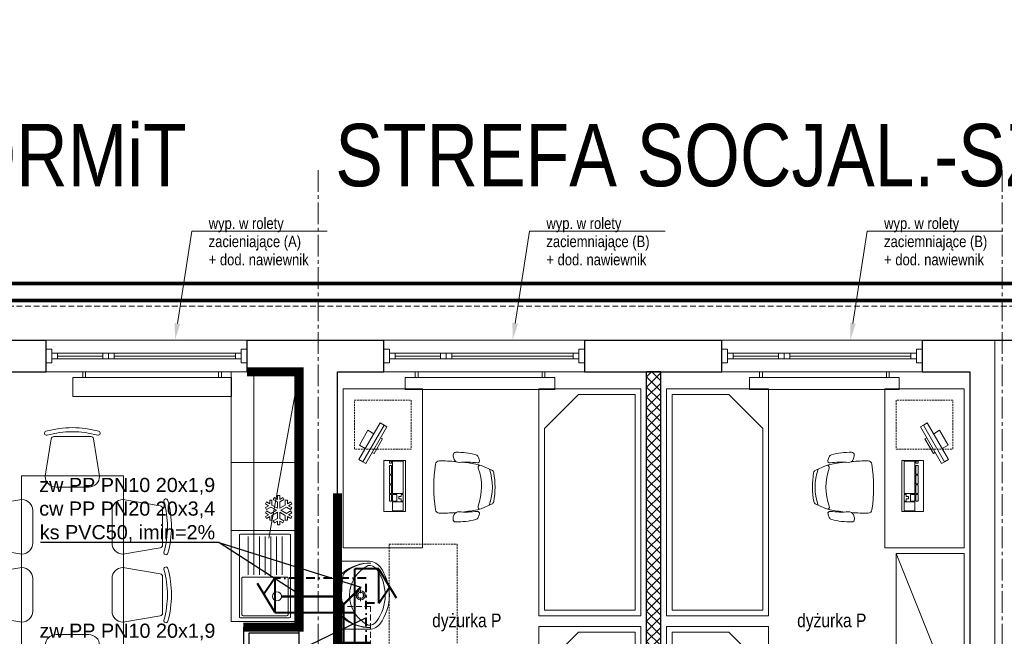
# Model space of a CAD drawing. Header units: millimetres. Extents: x -291747 to 77132, y 46721 to 203932.
# Tile 61 of 110: x 68388 to 69257, y 91720 to 92264. Entities that reach past the tile are written whole.
import ezdxf
from ezdxf import colors
from ezdxf.entities.mleader import LeaderData, LeaderLine
from ezdxf.lldxf.tags import DXFTag
from ezdxf.math import Vec2, Vec3

# ---------------------------------------------------------------- set-up
doc = ezdxf.new("R2010")
doc.units = ezdxf.units.MM
doc.header["$MEASUREMENT"] = 0
for name, pattern in [('DASHDOT', [1, 0.5, -0.25, 0, -0.25]), ('xreff_LSN_szatnie_PW_rzuty_14$0$CENTER2', [28.575, 19.05, -3.175, 3.175, -3.175]), ('xreff_LSN_szatnie_PW_rzuty_14$0$DASHED', [19.05, 12.7, -6.35]), ('xreff_LSN_szatnie_PW_rzuty_14$0$HIDDEN2', [4.7625, 3.175, -1.5875])]:
    doc.linetypes.add(name, pattern=pattern)
doc.layers.get('0').update_dxf_attribs({"lineweight": 9})
doc.layers.get('Defpoints').update_dxf_attribs({"lineweight": 9})
for name, color, linetype, lineweight in [('FL-xref', 250, 'Continuous', 9), ('FL_Ciepła_woda-do odbiorników', 1, 'DASHDOT', 40), ('FL_ks_nad posadzka', 12, 'Continuous', 50), ('FL_opisy_woda', 7, 'Continuous', 25), ('FL_Zimna_woda-do odbiorników', 5, 'SOLID', 40), ('xreff_LSN_szatnie_PW_rzuty_14$0$A hatch ściany', 252, 'Continuous', 9), ('xreff_LSN_szatnie_PW_rzuty_14$0$A okna istniejace', 8, 'Continuous', 9), ('xreff_LSN_szatnie_PW_rzuty_14$0$A okna wyposazenie', 8, 'Continuous', 9), ('xreff_LSN_szatnie_PW_rzuty_14$0$A opis technologia', 8, 'Continuous', 13), ('xreff_LSN_szatnie_PW_rzuty_14$0$A widok wyżej', 252, 'xreff_LSN_szatnie_PW_rzuty_14$0$DASHED', 9), ('xreff_LSN_szatnie_PW_rzuty_14$0$A wyposazenie meblowe', 8, 'Continuous', 9), ('xreff_LSN_szatnie_PW_rzuty_14$0$A wyposazenie sanitarne', 8, 'Continuous', 9), ('xreff_LSN_szatnie_PW_rzuty_14$0$A zakres', 252, 'Continuous', 9), ('xreff_LSN_szatnie_PW_rzuty_14$0$A-Wall', 252, 'Continuous', 9), ('xreff_LSN_szatnie_PW_rzuty_14$0$IS grzejniki', 8, 'Continuous', 9), ('xreff_LSN_szatnie_PW_rzuty_14$0$S-Grid-Iden', 8, 'xreff_LSN_szatnie_PW_rzuty_14$0$CENTER2', 9)]:
    doc.layers.add(name, color=color, linetype=linetype, lineweight=lineweight)
doc.layers.add('xreff_LSN_szatnie_PW_rzuty_14$0$A fartuchy', color=252, linetype='xreff_LSN_szatnie_PW_rzuty_14$0$HIDDEN2', lineweight=9, transparency=0.3)
doc.styles.get("Standard").update_dxf_attribs({"font": 'arial.ttf'})
doc.styles.add('xreff_LSN_szatnie_PW_rzuty_14$0$STYL ASA', font='ARIALN.TTF')
tags = doc.linetypes.add('SOLID', pattern=[10, 10, 0]).pattern_tags.tags
tags[6:7] = [DXFTag(74, 4), DXFTag(75, 0), DXFTag(340, '0'), DXFTag(46, 0.0), DXFTag(50, 0.0), DXFTag(44, 0.0), DXFTag(45, 0.0)]
tags[4:5] = [DXFTag(74, 4), DXFTag(75, 0), DXFTag(340, '0'), DXFTag(46, 0.0), DXFTag(50, 0.0), DXFTag(44, 0.0), DXFTag(45, 0.0)]
doc.dimstyles.get("Standard").update_dxf_attribs({"dimtxt": 0.18, "dimasz": 0.18, "dimexe": 0.18, "dimexo": 0.0625, "dimgap": 0.09, "dimtad": 0, "dimtih": 1, "dimtoh": 1, "dimdec": 4, "dimzin": 0, "dimdsep": 46, "dimtxsty": 'Standard', "dimcen": 0.09, "dimadec": 0, "dimazin": 0, "dimtfac": 1, "dimtdec": 4, "dimtofl": 0, "dimtmove": 0, "dimatfit": 3, "dimfxl": 1, "dimtolj": 1, "dimtzin": 0, "dimarcsym": 0})

# ---------------------------------------------------------------- blocks, each defined once
blk = doc.blocks.new('xreff_LSN_szatnie_PW_rzuty_14$0$lodowka')
at = {"color": 0, "linetype": 'ByBlock', "lineweight": -2, "ltscale": 0.2}
for points in [[(-60, -30), (0, -30), (0, 30), (-60, 30)], [(-18.99, -10.29), (-23.83, -7.49), (-23.83, -3.18), (-25.81, -3.18), (-25.81, -6.35), (-28.72, -4.67), (-29.71, -6.38), (-26.8, -8.06), (-29.54, -9.64), (-28.55, -11.36), (-24.82, -9.2), (-19.98, -12), (-24.82, -14.8), (-28.55, -12.64), (-29.54, -14.36), (-26.8, -15.94), (-29.71, -17.62), (-28.72, -19.33), (-25.81, -17.65), (-25.81, -20.82), (-23.83, -20.82), (-23.83, -16.51), (-18.99, -13.71), (-18.99, -19.31), (-22.72, -21.46), (-21.73, -23.17), (-18.99, -21.59), (-18.99, -24.95), (-17.01, -24.95), (-17.01, -21.59), (-14.27, -23.17), (-13.28, -21.46), (-17.01, -19.31), (-17.01, -13.71), (-12.17, -16.51), (-12.17, -20.82), (-10.19, -20.82), (-10.19, -17.65), (-7.28, -19.33), (-6.29, -17.62), (-9.2, -15.94), (-6.46, -14.36), (-7.45, -12.64), (-11.18, -14.8), (-16.02, -12), (-11.18, -9.2), (-7.45, -11.36), (-6.46, -9.64), (-9.2, -8.06), (-6.29, -6.38), (-7.28, -4.67), (-10.19, -6.35), (-10.19, -3.18), (-12.17, -3.18), (-12.17, -7.49), (-17.01, -10.29), (-17.01, -4.69), (-13.28, -2.54), (-14.27, -0.83), (-17.01, -2.41), (-17.01, 0.95), (-18.99, 0.95), (-18.99, -2.41), (-21.73, -0.83), (-22.72, -2.54), (-18.99, -4.69)]]:
    blk.add_lwpolyline(points, close=True, dxfattribs=at)
blk = doc.blocks.new('xreff_LSN_szatnie_PW_rzuty_14$0$zlew jednokomorowy z ociekaczem')
at = {"color": 0, "linetype": 'ByBlock', "lineweight": -2, "ltscale": 0.15}
for p, q in [((-35, -15), (-1, -15)), ((-35, -20), (-1, -20)), ((-35, -25), (-1, -25)), ((-35, -30), (-1, -30)), ((-35, -35), (-1, -35)), ((-35, -40), (-1, -40)), ((-35, -45), (-1, -45))]:
    blk.add_line(p, q, dxfattribs=at)
for points in [[(-35.7, -52.5), (35.7, -52.5, 0.414214), (37, -51.2), (37, -8.8, 0.414214), (35.7, -7.5), (-35.7, -7.5, 0.414214), (-37, -8.8), (-37, -51.2, 0.414214)], [(2.2, -9.5), (33.8, -9.5, -0.414214), (35, -10.7), (35, -49.3, -0.414214), (33.8, -50.5), (2.2, -50.5, -0.414214), (1, -49.3), (1, -10.7, -0.414214)]]:
    blk.add_lwpolyline(points, format="xyb", close=True, dxfattribs=at)
blk.add_circle((18, -19.5), 4, dxfattribs=at)
at = {"layer": 'Defpoints', "linetype": 'xreff_LSN_szatnie_PW_rzuty_14$0$HIDDEN2', "ltscale": 0.5}
blk.add_lwpolyline([(40, 0), (-40, 0), (-40, -60), (40, -60)], close=True, dxfattribs=at)
blk = doc.blocks.new('xreff_LSN_szatnie_PW_rzuty_14$0$szafa')
at = {"color": 0, "linetype": 'ByBlock', "lineweight": -2, "ltscale": 0.5}
blk.add_lwpolyline([(-0.5, -0.5), (0.5, -0.5), (0.5, 0.5), (-0.5, 0.5)], close=True, dxfattribs=at)
blk.add_lwpolyline([(-0.5, 0.5), (0.5, -0.5)], dxfattribs=at)
blk = doc.blocks.new('xreff_LSN_szatnie_PW_rzuty_14$0$bed 100')
for points in [[(-200, -45.5), (0, -45.5), (0, 44.5), (-200, 44.5)], [(-195, -40.5), (-35, -40.5), (-5, -10.5), (-5, 39.5), (-195, 39.5)]]:
    blk.add_lwpolyline(points, close=True)
blk = doc.blocks.new('xreff_LSN_szatnie_PW_rzuty_14$0$A$C08D5074C')
at = {"color": 0, "linetype": 'ByBlock', "lineweight": -2}
for p, q in [((9.6, 24), (42.61, 18.58)), ((0, -14.4), (0, 14.4)), ((44.62, 16.21), (44.62, -16.21)), ((42.61, -18.58), (9.6, -24))]:
    blk.add_line(p, q, dxfattribs=at)
for centre, radius, start, end in [((9.6, 14.4), 9.6, 90, 180), ((42.22, 16.21), 2.4, 0, 80.67171), ((47.55, 22.79), 1.8, 15.49005, 194.28424), ((-34.41, 0), 83.27, 344.43245, 15.56755), ((-34.47, 0), 86.93, 344.47159, 15.52841), ((9.6, -14.4), 9.6, 180, 270), ((42.22, -16.21), 2.4, 279.32829, 0), ((47.55, -22.79), 1.8, 165.71576, 344.50995)]:
    blk.add_arc(centre, radius, start, end, dxfattribs=at)
blk = doc.blocks.new('xreff_LSN_szatnie_PW_rzuty_14$0$A$C5AF85C83')
for points in [[(-9, -18.7), (-5, -18.7), (-5, 18.7), (-9, 18.7)], [(-5, -18.7), (-2, -18.7), (-2, 18.7), (-5, 18.7)]]:
    blk.add_lwpolyline(points, close=True)
for points in [[(-9, 7.5), (-15, 7.5), (-15, -7.5), (-9, -7.5)], [(-2, -7.5), (0, -7.5), (0, 7.5), (-2, 7.5)]]:
    blk.add_lwpolyline(points)
blk = doc.blocks.new('xreff_LSN_szatnie_PW_rzuty_14$0$kbd')
for points in [[(-22.5, 19), (22.5, 19), (22.5, 0), (-22.5, 0)], [(-21.9, 14.25), (-19.9, 14.25), (-19.9, 12.35), (-21.9, 12.35)], [(-21.9, 2), (6.7, 2), (6.7, 11.5), (-21.9, 11.5)], [(-18.1, 14.25), (-10.4, 14.25), (-10.4, 12.35), (-18.1, 12.35)], [(-9.55, 14.25), (-1.85, 14.25), (-1.85, 12.35), (-9.55, 12.35)], [(-1, 14.25), (6.7, 14.25), (6.7, 12.35), (-1, 12.35)], [(7.55, 12.35), (13.35, 12.35), (13.35, 14.25), (7.55, 14.25)], [(7.55, 7.7), (13.35, 7.7), (13.35, 11.5), (7.55, 11.5)], [(14.2, 2), (21.9, 2), (21.9, 11.5), (14.2, 11.5)], [(13.35, 3.9), (11.45, 3.9), (11.45, 5.8), (9.45, 5.8), (9.45, 3.9), (7.55, 3.9), (7.55, 2), (13.35, 2)]]:
    blk.add_lwpolyline(points, close=True)
blk = doc.blocks.new('xreff_LSN_szatnie_PW_rzuty_14$0$komputer')
at = {"rotation": 299.9999999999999}
blk.add_blockref('xreff_LSN_szatnie_PW_rzuty_14$0$A$C5AF85C83', (-19.5, 39), dxfattribs=at)
blk.add_blockref('xreff_LSN_szatnie_PW_rzuty_14$0$kbd', (15.5, 15))
blk = doc.blocks.new('xreff_LSN_szatnie_PW_rzuty_14$0$fotel biurowy')
for points in [[(-19.2, 41.72), (-14.99, 51.04, -0.247002), (-12.71, 52.82, -0.090114), (12.71, 52.82, -0.247002), (14.99, 51.04), (19.2, 41.72, -0.665339), (16.75, 39.08, 0.178272), (-16.75, 39.08, -0.665339)], [(-21.41, 38.3), (-21.41, 38.3, 0.535931), (-23.68, 40.26), (-23.68, 40.26, 0.040682), (-26.77, 39.12), (-26.77, 39.12, 0.221435), (-28.51, 37.05), (-28.51, 37.05, 0.071017), (-30.71, 19.27, 0.414285), (-28.31, 16.97), (-28.31, 16.97, 0.104379), (-24.31, 17.89), (-24.31, 17.89, 0.31356), (-21.78, 22.23), (-21.78, 22.23, -0.051314)], [(28.31, 16.97), (28.31, 16.97, 0.414285), (30.71, 19.27), (30.71, 19.27, 0.071017), (28.51, 37.05), (28.51, 37.05, 0.221435), (26.77, 39.12), (26.77, 39.12, 0.040682), (23.68, 40.26), (23.68, 40.26, 0.535931), (21.41, 38.3), (21.41, 38.3, -0.051314), (21.78, 22.23, 0.31356), (24.31, 17.89), (24.31, 17.89, 0.104379)]]:
    blk.add_lwpolyline(points, format="xyb", close=True)
for points in [[(-15.94, 48.95, -0.169311), (15.94, 48.95)], [(-21.98, 25.59, -0.020348), (-19.98, 38.43), (-19.98, 38.43, -0.122988), (-19.2, 40.1)], [(19.2, 40.1, -0.122988), (19.98, 38.43), (19.98, 38.43, -0.020348), (21.98, 25.59)], [(22.56, 19.36, -0.022893), (22.98, 4.74), (22.98, 4.74, -0.368026), (20.06, 1.44), (20.06, 1.44, -0.07155), (-20.06, 1.44), (-20.06, 1.44, -0.368026), (-22.98, 4.74), (-22.98, 4.74, -0.022893), (-22.56, 19.36, -0.022893)]]:
    blk.add_lwpolyline(points, format="xyb")
blk = doc.blocks.new('xreff_LSN_szatnie_PW_rzuty_14$0$umywalka 60x45')
at = {"color": 0, "lineweight": -2, "ltscale": 0.15}
for p, q in [((-30, 0), (30, 0)), ((-30, 0), (-30, -26.7)), ((9.45, 0), (-9.45, 0)), ((30, 0), (30, -26.7)), ((-0.01, -15.32), (-0.01, -18.52)), ((-1.86, -20.37), (-5.07, -20.37)), ((-0.01, -22.22), (-0.01, -25.42)), ((5.04, -20.37), (1.84, -20.37))]:
    blk.add_line(p, q, dxfattribs=at)
at = {"ltscale": 0.15}
blk.add_lwpolyline([(-26.31, -26.95, 0.236063), (-23.21, -34.38, 0.329715), (23.21, -34.38, 0.236063), (26.31, -26.95, 0.623035)], format="xyb", close=True, dxfattribs=at)
blk.add_lwpolyline([(-30, -26.7, 0.239105), (-25.52, -37.28, 0.331406), (25.52, -37.28, 0.239105), (30, -26.7)], format="xyb", dxfattribs=at)
at = {"color": 0, "lineweight": -2, "ltscale": 0.15}
for radius in [3.89, 2.78]:
    blk.add_circle((-0.01, -20.37), radius, dxfattribs=at)
for centre, radius, start, end in [((9.28, -28.68), 37.74, 140.66478, 180.90725), ((5.44, -28.88), 33.9, 138.52449, 180.67671), ((-16.21, -9.73), 5, 97.83045, 138.52449), ((-16.04, -7.93), 5, 102.69402, 140.66478), ((-0.64, -76.32), 75.1, 89.48972, 102.69402), ((0.57, -131.79), 128.2, 90.24498, 97.83045), ((0.57, -76.32), 75.1, 77.22851, 90.43281), ((-0.72, -131.79), 128.2, 82.09208, 89.67755), ((16.23, -9.76), 5, 41.39803, 82.09208), ((16.06, -7.95), 5, 39.25775, 77.22851), ((-9.28, -28.67), 37.74, 359.01528, 39.25775), ((-5.45, -28.87), 33.9, 359.24582, 41.39804)]:
    blk.add_arc(centre, radius, start, end, dxfattribs=at)
at = {"layer": 'Defpoints', "linetype": 'xreff_LSN_szatnie_PW_rzuty_14$0$HIDDEN2', "ltscale": 0.5}
blk.add_lwpolyline([(-45, -45.56), (45, -45.56), (45, -105.56), (-45, -105.56)], close=True, dxfattribs=at)
blk = doc.blocks.new('xreff_LSN_szatnie_PW_rzuty_14$0$blok do okna')
for points in [[(28.5, 2.5), (33.5, 2.5), (33.5, -2.5), (28.5, -2.5)], [(33.5, 2.5), (38.5, 2.5), (38.5, -2.5), (33.5, -2.5)]]:
    blk.add_lwpolyline(points, close=True)
for points in [[(-78.5, 0), (28.5, 0)], [(38.5, 0), (78.5, 0)]]:
    blk.add_lwpolyline(points)
blk = doc.blocks.new('xreff_LSN_szatnie_PW_rzuty_14')
at = {"layer": 'xreff_LSN_szatnie_PW_rzuty_14$0$A hatch ściany', "linetype": 'Continuous', "lineweight": 9}
h = blk.add_hatch(dxfattribs=at)
h.set_pattern_fill('ANSI37', color=256, scale=2, style=0)
h.set_pattern_definition([(45, (0, 0), (-4.49012806, 4.49012806), []), (135, (0, 0), (-4.49012806, -4.49012806), [])])
h.paths.add_polyline_path([(68941.43, 91523.72), (68953.93, 91523.72), (68953.93, 91636.22), (68953.93, 91644.22), (68941.43, 91644.22), (68941.43, 91636.22)], flags=0)
h.paths.add_polyline_path([(68941.43, 91644.22), (68953.93, 91644.22), (68953.93, 91953.22), (68941.43, 91953.22)], flags=0)
at = {"layer": 'xreff_LSN_szatnie_PW_rzuty_14$0$A fartuchy', "ltscale": 1.25, "const_width": 8}
for points in [[(68588.68, 91953.22), (68634.68, 91953.22), (68634.68, 91728.22), (68585.68, 91728.22)], [(68697.68, 91711.22), (68668.68, 91711.22), (68668.68, 91846.22)]]:
    blk.add_lwpolyline(points, dxfattribs=at)
at = {"layer": 'xreff_LSN_szatnie_PW_rzuty_14$0$A okna istniejace', "linetype": 'Continuous', "lineweight": 9}
for p, q in [((68588.68, 91981.22), (68411.68, 91981.22)), ((68886.68, 91981.22), (68709.68, 91981.22)), ((69184.68, 91981.22), (69007.68, 91981.22)), ((68421.68, 91964.72), (68421.68, 91969.72)), ((68578.68, 91964.72), (68578.68, 91969.72)), ((68719.68, 91964.72), (68719.68, 91969.72)), ((68876.68, 91964.72), (68876.68, 91969.72)), ((69017.68, 91964.72), (69017.68, 91969.72)), ((69174.68, 91964.72), (69174.68, 91969.72)), ((68588.68, 91953.22), (68411.68, 91953.22)), ((68886.68, 91953.22), (68709.68, 91953.22)), ((69184.68, 91953.22), (69007.68, 91953.22))]:
    blk.add_line(p, q, dxfattribs=at)
for points in [[(68416.68, 91973.22), (68411.68, 91973.22), (68411.68, 91961.22), (68416.68, 91961.22)], [(68583.68, 91964.72), (68583.68, 91969.72), (68416.68, 91969.72), (68416.68, 91964.72)], [(68583.68, 91973.22), (68588.68, 91973.22), (68588.68, 91961.22), (68583.68, 91961.22)], [(68714.68, 91973.22), (68709.68, 91973.22), (68709.68, 91961.22), (68714.68, 91961.22)], [(68881.68, 91964.72), (68881.68, 91969.72), (68714.68, 91969.72), (68714.68, 91964.72)], [(68881.68, 91973.22), (68886.68, 91973.22), (68886.68, 91961.22), (68881.68, 91961.22)], [(69012.68, 91973.22), (69007.68, 91973.22), (69007.68, 91961.22), (69012.68, 91961.22)], [(69179.68, 91964.72), (69179.68, 91969.72), (69012.68, 91969.72), (69012.68, 91964.72)], [(69179.68, 91973.22), (69184.68, 91973.22), (69184.68, 91961.22), (69179.68, 91961.22)]]:
    blk.add_lwpolyline(points, close=True, dxfattribs=at)
at = {"layer": 'xreff_LSN_szatnie_PW_rzuty_14$0$A widok wyżej', "linetype": 'xreff_LSN_szatnie_PW_rzuty_14$0$DASHED', "lineweight": 9, "ltscale": 0.2}
for p, q in [((68588.68, 91981.22), (68411.68, 91981.22)), ((68886.68, 91981.22), (68709.68, 91981.22)), ((69184.68, 91981.22), (69007.68, 91981.22)), ((68411.68, 91953.22), (68588.68, 91953.22)), ((68709.68, 91953.22), (68886.68, 91953.22)), ((69007.68, 91953.22), (69184.68, 91953.22))]:
    blk.add_line(p, q, dxfattribs=at)
at = {"layer": 'xreff_LSN_szatnie_PW_rzuty_14$0$A widok wyżej', "ltscale": 0.4}
for points in [[(65352.68, 92011.22), (72855.68, 92011.22)], [(68697.68, 91711.22), (68697.68, 91746.22), (68668.68, 91746.22)]]:
    blk.add_lwpolyline(points, dxfattribs=at)
at = {"layer": 'xreff_LSN_szatnie_PW_rzuty_14$0$A wyposazenie meblowe'}
for points in [[(68634.68, 91953.22), (68634.68, 91873.22), (68574.68, 91873.22), (68574.68, 91953.22)], [(68673.68, 91798.22), (68673.68, 91938.22), (68743.68, 91938.22), (68743.68, 91798.22)], [(69221.68, 91798.22), (69221.68, 91938.22), (69151.68, 91938.22), (69151.68, 91798.22)], [(68634.68, 91873.22), (68634.68, 91813.22), (68574.68, 91813.22), (68574.68, 91873.22)], [(68479.68, 91711.62), (68479.68, 91861.62), (68389.68, 91861.62), (68389.68, 91711.62)], [(68634.68, 91813.22), (68634.68, 91733.22), (68574.68, 91733.22), (68574.68, 91813.22)]]:
    blk.add_lwpolyline(points, close=True, dxfattribs=at)
at = {"layer": 'xreff_LSN_szatnie_PW_rzuty_14$0$A wyposazenie meblowe', "linetype": 'xreff_LSN_szatnie_PW_rzuty_14$0$HIDDEN2', "ltscale": 0.5}
for points in [[(68733.68, 91928.22), (68733.68, 91885.22), (68683.68, 91885.22), (68683.68, 91928.22)], [(69161.68, 91928.22), (69161.68, 91885.22), (69211.68, 91885.22), (69211.68, 91928.22)]]:
    blk.add_lwpolyline(points, close=True, dxfattribs=at)
at = {"layer": 'xreff_LSN_szatnie_PW_rzuty_14$0$A zakres', "linetype": 'xreff_LSN_szatnie_PW_rzuty_14$0$DASHED', "transparency": 33554623, "const_width": 3}
for points in [[(67446.18, 92031.22), (67446.18, 90639.22), (72869.68, 90639.22), (72869.68, 92031.22)], [(68277.93, 92016.22), (68277.93, 91474.47), (68277.93, 91474.47), (68277.93, 91223.47), (68661.68, 91223.47), (68661.68, 90654.22), (70445.68, 90654.22), (70445.68, 91263.97), (70078.68, 91263.97), (70078.68, 91463.22), (69842.68, 91463.22), (69842.68, 92016.22)]]:
    blk.add_lwpolyline(points, close=True, dxfattribs=at)
at = {"layer": 'xreff_LSN_szatnie_PW_rzuty_14$0$A-Wall', "linetype": 'Continuous', "lineweight": 25}
for p, q in [((68249.68, 91981.22), (68411.68, 91981.22)), ((68411.68, 91953.22), (68411.68, 91981.22)), ((68588.68, 91981.22), (68709.68, 91981.22)), ((68588.68, 91981.22), (68588.68, 91953.22)), ((68709.68, 91953.22), (68709.68, 91981.22)), ((68886.68, 91981.22), (69007.68, 91981.22)), ((68886.68, 91981.22), (68886.68, 91953.22)), ((69007.68, 91953.22), (69007.68, 91981.22)), ((69184.68, 91981.22), (69345.68, 91981.22)), ((69184.68, 91981.22), (69184.68, 91953.22)), ((68287.68, 91953.22), (68411.68, 91953.22)), ((68588.68, 91953.22), (68634.68, 91953.22)), ((68634.68, 91689.22), (68634.68, 91953.22)), ((68668.68, 91953.22), (68709.68, 91953.22)), ((68668.68, 91711.22), (68668.68, 91953.22)), ((68886.68, 91953.22), (68941.43, 91953.22)), ((68941.43, 91953.22), (68953.93, 91953.22)), ((68953.93, 91953.22), (68941.43, 91953.22)), ((68941.43, 91523.72), (68941.43, 91953.22)), ((68953.93, 91953.22), (68955.68, 91953.22)), ((68953.93, 91523.72), (68953.93, 91953.22)), ((68955.68, 91953.22), (68963.68, 91953.22)), ((68963.68, 91953.22), (69007.68, 91953.22)), ((69184.68, 91953.22), (69226.68, 91953.22)), ((69226.68, 91953.22), (69226.68, 91485.72)), ((68634.68, 91728.22), (68585.68, 91728.22)), ((68585.68, 91728.22), (68585.68, 91689.22)), ((68634.68, 91723.22), (68634.68, 91728.22)), ((68590.68, 91723.22), (68634.68, 91723.22)), ((68590.68, 91689.22), (68590.68, 91723.22))]:
    blk.add_line(p, q, dxfattribs=at)
at = {"layer": 'xreff_LSN_szatnie_PW_rzuty_14$0$A-Wall'}
blk.add_lwpolyline([(69248.68, 91981.22), (69248.68, 91431.72)], dxfattribs=at)
at = {"layer": 'xreff_LSN_szatnie_PW_rzuty_14$0$IS grzejniki'}
for p, q in [((68443.78, 91948.22), (68443.78, 91953.22)), ((68443.78, 91953.22), (68446.28, 91953.22)), ((68446.28, 91953.22), (68446.28, 91948.22)), ((68566.28, 91953.22), (68563.78, 91953.22)), ((68563.78, 91953.22), (68563.78, 91948.22)), ((68566.28, 91948.22), (68566.28, 91953.22)), ((68737.25, 91948.22), (68737.25, 91953.22)), ((68737.25, 91953.22), (68739.75, 91953.22)), ((68739.75, 91953.22), (68739.75, 91948.22)), ((68851.75, 91953.22), (68849.25, 91953.22)), ((68849.25, 91953.22), (68849.25, 91948.22)), ((68851.75, 91948.22), (68851.75, 91953.22)), ((69041.07, 91948.22), (69041.07, 91953.22)), ((69041.07, 91953.22), (69043.57, 91953.22)), ((69043.57, 91953.22), (69043.57, 91948.22)), ((69155.57, 91953.22), (69153.07, 91953.22)), ((69153.07, 91953.22), (69153.07, 91948.22)), ((69155.57, 91948.22), (69155.57, 91953.22)), ((68575.03, 91948.22), (68435.03, 91948.22)), ((68435.03, 91948.22), (68435.03, 91931.62)), ((68575.03, 91931.62), (68575.03, 91948.22)), ((68860.5, 91948.22), (68728.5, 91948.22)), ((68728.5, 91948.22), (68728.5, 91937.72)), ((68860.5, 91937.72), (68860.5, 91948.22)), ((69164.32, 91948.22), (69032.32, 91948.22)), ((69032.32, 91948.22), (69032.32, 91937.72)), ((69164.32, 91937.72), (69164.32, 91948.22)), ((68728.5, 91937.72), (68860.5, 91937.72)), ((69032.32, 91937.72), (69164.32, 91937.72)), ((68435.03, 91931.62), (68575.03, 91931.62))]:
    blk.add_line(p, q, dxfattribs=at)
at = {"layer": 'xreff_LSN_szatnie_PW_rzuty_14$0$S-Grid-Iden'}
for points in [[(68651.68, 92131.22), (68651.68, 90539.22)], [(69255.18, 92131.22), (69255.18, 90539.22)]]:
    blk.add_lwpolyline(points, dxfattribs=at)
at = {"layer": 'xreff_LSN_szatnie_PW_rzuty_14$0$A okna istniejace', "linetype": 'Continuous', "lineweight": 9, "rotation": 180}
for p in [(68500.18, 91967.22), (68798.18, 91967.22), (69096.18, 91967.22)]:
    blk.add_blockref('xreff_LSN_szatnie_PW_rzuty_14$0$blok do okna', p, dxfattribs=at)
at = {"layer": 'xreff_LSN_szatnie_PW_rzuty_14$0$A wyposazenie meblowe', "linetype": 'xreff_LSN_szatnie_PW_rzuty_14$0$HIDDEN2', "xscale": 220, "yscale": 40, "rotation": 270}
blk.add_blockref('xreff_LSN_szatnie_PW_rzuty_14$0$szafa', (68614.68, 91843.22), dxfattribs=at)
at = {"layer": 'xreff_LSN_szatnie_PW_rzuty_14$0$A wyposazenie meblowe', "xscale": -1}
for name, p, rotation in [('xreff_LSN_szatnie_PW_rzuty_14$0$bed 100', (68891.93, 91938.22), 270), ('xreff_LSN_szatnie_PW_rzuty_14$0$komputer', (68743.68, 91868.22), 90), ('xreff_LSN_szatnie_PW_rzuty_14$0$fotel biurowy', (69141.68, 91851.72), 90.16294278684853), ('xreff_LSN_szatnie_PW_rzuty_14$0$A$C08D5074C', (68469.68, 91816.62), 180), ('xreff_LSN_szatnie_PW_rzuty_14$0$bed 100', (68891.93, 91728.72), 270), ('xreff_LSN_szatnie_PW_rzuty_14$0$A$C08D5074C', (68434.68, 91721.62), 90)]:
    blk.add_blockref(name, p, dxfattribs=dict(at, rotation=rotation))
at = {"layer": 'xreff_LSN_szatnie_PW_rzuty_14$0$A wyposazenie meblowe'}
for name, p, rotation in [('xreff_LSN_szatnie_PW_rzuty_14$0$bed 100', (69003.43, 91938.22), 90.00000000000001), ('xreff_LSN_szatnie_PW_rzuty_14$0$komputer', (69151.68, 91868.22), 270), ('xreff_LSN_szatnie_PW_rzuty_14$0$A$C08D5074C', (68434.68, 91851.62), 89.99999999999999), ('xreff_LSN_szatnie_PW_rzuty_14$0$fotel biurowy', (68753.68, 91851.72), 269.8370572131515), ('xreff_LSN_szatnie_PW_rzuty_14$0$A$C08D5074C', (68399.68, 91816.62), 180), ('xreff_LSN_szatnie_PW_rzuty_14$0$bed 100', (69003.43, 91728.72), 90.00000000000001)]:
    blk.add_blockref(name, p, dxfattribs=dict(at, rotation=rotation))
for name, p in [('xreff_LSN_szatnie_PW_rzuty_14$0$lodowka', (68634.68, 91843.22)), ('xreff_LSN_szatnie_PW_rzuty_14$0$A$C08D5074C', (68469.68, 91756.62))]:
    blk.add_blockref(name, p, dxfattribs=at)
at = {"layer": 'xreff_LSN_szatnie_PW_rzuty_14$0$A wyposazenie meblowe', "xscale": -150, "yscale": 60, "rotation": 90}
blk.add_blockref('xreff_LSN_szatnie_PW_rzuty_14$0$szafa', (69191.68, 91718.22), dxfattribs=at)
at = {"layer": 'xreff_LSN_szatnie_PW_rzuty_14$0$A wyposazenie meblowe', "xscale": -1}
blk.add_blockref('xreff_LSN_szatnie_PW_rzuty_14$0$A$C08D5074C', (68399.68, 91756.62), dxfattribs=at)
at = {"layer": 'xreff_LSN_szatnie_PW_rzuty_14$0$A wyposazenie sanitarne'}
for name, p, rotation in [('xreff_LSN_szatnie_PW_rzuty_14$0$zlew jednokomorowy z ociekaczem', (68634.68, 91773.22), 270), ('xreff_LSN_szatnie_PW_rzuty_14$0$umywalka 60x45', (68668.68, 91756.22), 89.99999999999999)]:
    blk.add_blockref(name, p, dxfattribs=dict(at, rotation=rotation))
at = {"layer": 'xreff_LSN_szatnie_PW_rzuty_14$0$A opis technologia', "char_height": 12, "attachment_point": 8, "style": 'xreff_LSN_szatnie_PW_rzuty_14$0$STYL ASA'}
for insert in [(68782.74, 91724.47), (69104.81, 91724.47)]:
    blk.add_mtext_dynamic_manual_height_columns('dyżurka P', width=187.6495, gutter_width=1, heights=[0], dxfattribs=dict(at, insert=insert))
at = {"layer": 'xreff_LSN_szatnie_PW_rzuty_14$0$A zakres', "linetype": 'xreff_LSN_szatnie_PW_rzuty_14$0$DASHED', "transparency": 33554623, "char_height": 55, "attachment_point": 7, "style": 'xreff_LSN_szatnie_PW_rzuty_14$0$STYL ASA'}
for s, width, insert in [('\\pxql,t12;STREFA ADMINISTRACYJNA DRMiT', 1179.3278, (67461.18, 92116.22)), ('\\pxql;STREFA SOCJAL.-SZAT. DRMiT', 1129.6183, (68666.68, 92116.22))]:
    blk.add_mtext_dynamic_manual_height_columns(s, width=width, gutter_width=1, heights=[0], dxfattribs=dict(at, insert=insert))
at = {"layer": 'xreff_LSN_szatnie_PW_rzuty_14$0$A okna wyposazenie', "linetype": 'Continuous', "lineweight": 9}
ml = blk.add_multileader_mtext('Standard', dxfattribs=at)
ml.set_content('wyp. w rolety zacieniające (A)\\P+ dod. nawiewnik', color=256, style='xreff_LSN_szatnie_PW_rzuty_14$0$STYL ASA')
ml.set_leader_properties()
ml.build(insert=Vec2(0, 0))
ml.multileader.update_dxf_attribs({"text_left_attachment_type": 6, "text_right_attachment_type": 6, "dogleg_length": 3, "arrow_head_size": 15})
ctx = ml.context
ctx.base_point, ctx.char_height, ctx.arrow_head_size, ctx.landing_gap_size, ctx.plane_origin = Vec3(68545, 92077.3), 10, 15, 10, Vec3(68260.81, 92550.69)
ctx.left_attachment, ctx.right_attachment = 6, 6
notes = []
notes.append((ctx, [(0, (1, 1, 0), (68540.01, 92077.3), (1, 0), 4.99, [(0, [(68525.18, 91981.22)], 0, [])])]))
ctx.mtext.insert, ctx.mtext.width, ctx.mtext.line_spacing_factor, ctx.mtext.flow_direction = Vec3(68555, 92089.3), 103.629, 0.96, 5
ml = blk.add_multileader_mtext('Standard', dxfattribs=at)
ml.set_content('wyp. w rolety zaciemniające (B)\\P+ dod. nawiewnik', color=256, style='xreff_LSN_szatnie_PW_rzuty_14$0$STYL ASA')
ml.set_leader_properties()
ml.build(insert=Vec2(0, 0))
ml.multileader.update_dxf_attribs({"text_left_attachment_type": 6, "text_right_attachment_type": 6, "dogleg_length": 3, "arrow_head_size": 15})
ctx = ml.context
ctx.base_point, ctx.char_height, ctx.arrow_head_size, ctx.landing_gap_size, ctx.plane_origin = Vec3(68843, 92077.3), 10, 15, 10, Vec3(68558.81, 92550.69)
ctx.left_attachment, ctx.right_attachment = 6, 6
notes.append((ctx, [(0, (1, 1, 0), (68838.01, 92077.3), (1, 0), 4.99, [(0, [(68823.18, 91981.22)], 0, [])])]))
ctx.mtext.insert, ctx.mtext.width, ctx.mtext.line_spacing_factor, ctx.mtext.flow_direction = Vec3(68853, 92089.3), 103.629, 0.96, 5
ml = blk.add_multileader_mtext('Standard', dxfattribs=at)
ml.set_content('wyp. w rolety zaciemniające (B)\\P+ dod. nawiewnik', color=256, style='xreff_LSN_szatnie_PW_rzuty_14$0$STYL ASA')
ml.set_leader_properties()
ml.build(insert=Vec2(0, 0))
ml.multileader.update_dxf_attribs({"text_left_attachment_type": 6, "text_right_attachment_type": 6, "dogleg_length": 3, "arrow_head_size": 15})
ctx = ml.context
ctx.base_point, ctx.char_height, ctx.arrow_head_size, ctx.landing_gap_size, ctx.plane_origin = Vec3(69141, 92077.3), 10, 15, 10, Vec3(68856.81, 92550.69)
ctx.left_attachment, ctx.right_attachment = 6, 6
notes.append((ctx, [(0, (1, 1, 0), (69136.01, 92077.3), (1, 0), 4.99, [(0, [(69121.18, 91981.22)], 0, [])])]))
ctx.mtext.insert, ctx.mtext.width, ctx.mtext.line_spacing_factor, ctx.mtext.flow_direction = Vec3(69151, 92089.3), 103.629, 0.96, 5
for ctx, leaders in notes:
    for number, flags, end, landing, length, lines in leaders:
        leader = LeaderData()
        leader.index, (leader.has_last_leader_line, leader.has_dogleg_vector, leader.attachment_direction) = number, flags
        leader.last_leader_point, leader.dogleg_vector, leader.dogleg_length = Vec3(end), Vec3(landing), length
        for number, points, colour, breaks in lines:
            line = LeaderLine()
            line.index, line.vertices, line.color, line.breaks = number, Vec3.list(points), colors.encode_raw_color(colour), breaks
            leader.lines.append(line)
        ctx.leaders.append(leader)

msp = doc.modelspace()

# ---------------------------------------------------------------- block references
at = {"layer": 'FL-xref'}
msp.add_blockref('xreff_LSN_szatnie_PW_rzuty_14', (0, 0), dxfattribs=at)

# ---------------------------------------------------------------- next in the draw order: linework, layer by layer
at = {"layer": 'FL_Ciepła_woda-do odbiorników', "ltscale": 15}
for p, q in [((68693.85, 91771.19), (68613.3, 91771.18)), ((68693.85, 91653.24), (68693.85, 91771.19)), ((68693.85, 91749.43), (68705.23, 91749.43)), ((68694.85, 91749.43), (68693.85, 91749.43))]:
    msp.add_line(p, q, dxfattribs=at)
at = {"layer": 'FL_ks_nad posadzka'}
for p, q in [((68689.38, 91763.47), (68674.03, 91748.22)), ((68619.18, 91755.22), (68669.26, 91755.22)), ((68669.26, 91755.22), (68674.03, 91748.22)), ((68674.03, 91748.22), (68674.03, 91701.25))]:
    msp.add_line(p, q, dxfattribs=at)
at = {"layer": 'FL_opisy_woda'}
msp.add_line((68563.83, 91802.67), (68689.38, 91763.47), dxfattribs=at)
at = {"layer": 'FL_Zimna_woda-do odbiorników'}
for p, q in [((68683.85, 91662.95), (68683.85, 91779.59)), ((68705.22, 91779.59), (68683.85, 91779.59)), ((68705.23, 91749.41), (68705.22, 91779.59)), ((68705.22, 91779.41), (68720.55, 91753.88)), ((68613.3, 91771.2), (68603.79, 91757.07)), ((68613.3, 91771.2), (68613.31, 91741.02)), ((68613.31, 91741.2), (68597.99, 91766.73)), ((68705.23, 91749.41), (68714.75, 91763.54)), ((68613.31, 91741.02), (68683.85, 91741.02))]:
    msp.add_line(p, q, dxfattribs=at)

# ---------------------------------------------------------------- next in the draw order: texts
at = {"layer": 'FL_opisy_woda', "char_height": 12.5, "attachment_point": 9}
for s, insert in [('zw PP PN10 20x1,9\\Pcw PP PN20 20x3,4\\Pks PVC50, imin=2%', (68560.71, 91803.29)), ('zw PP PN10 20x1,9\\Pcw PP PN20 20x3,4\\Pks PVC75, imin=2%', (68560.89, 91674.71))]:
    msp.add_mtext(s, dxfattribs=dict(at, insert=insert))

# ---------------------------------------------------------------- next in the draw order: leaders
at = {"layer": 'FL_opisy_woda', "annotation_type": 0, "has_hookline": 1, "hookline_direction": 1, "text_width": 154.06}
for points in [[(68637.91, 91755.22), (68563.83, 91802.67), (68561.33, 91802.67)], [(68693.85, 91736.22), (68564.02, 91674.09), (68561.52, 91674.09)]]:
    msp.add_leader(points, dimstyle='Standard', override={"dimtxt": 2.5, "dimasz": 2.5, "dimexe": 1.25, "dimexo": 0.625, "dimgap": 0.625, "dimtad": 1, "dimtih": 0, "dimtoh": 0, "dimdec": 2, "dimzin": 8, "dimdsep": 44, "dimcen": 2.5, "dimtdec": 2, "dimtofl": 1, "dimldrblk": 'None', "dimtolj": 0, "dimtzin": 8}, dxfattribs=at)

doc.saveas('drawing.dxf')
